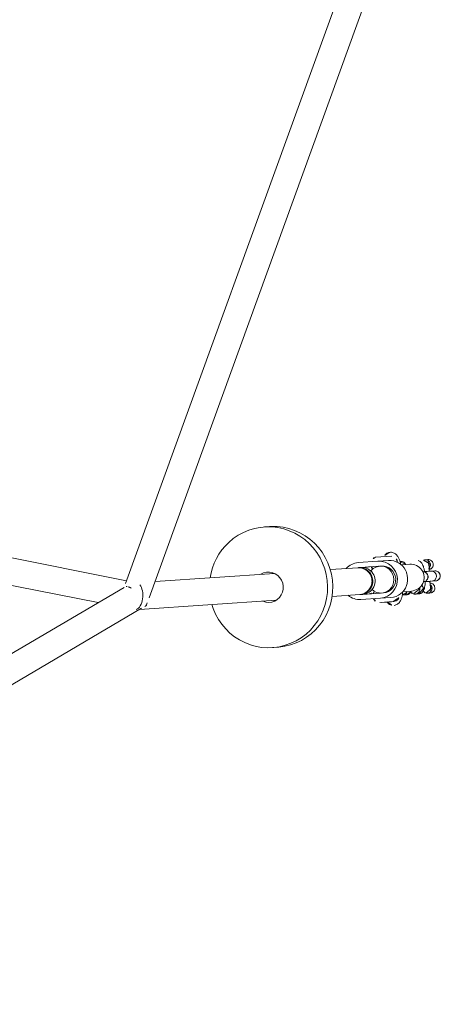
# Model space of a CAD drawing. Extents: x 5459245 to 5462690, y 5971016 to 5972523.
# Tile 110 of 136: x 5462451.538 to 5462451.788, y 5972212.392 to 5972212.977. Entities that reach past the tile are written whole.
import ezdxf

# ---------------------------------------------------------------- set-up
doc = ezdxf.new("R2010")
doc.units = 0
doc.layers.add('A_MAŁA ARCHITEKTURA', color=195, linetype='CONTINUOUS', lineweight=9)

# ---------------------------------------------------------------- blocks, each defined once
blk = doc.blocks.new('A$C43995eb0')
at = {"layer": 'A_MAŁA ARCHITEKTURA', "linetype": 'Continuous'}
for p, q in [((2748.41, -597.11), (2747.27, -595.22)), ((2756, -596.18), (2755.21, -594.86)), ((2742.12, -598.3), (2743.26, -600.2)), ((2759.76, -602.45), (2758.6, -600.51)), ((2738.07, -605.14), (2738.87, -606.47)), ((2761.56, -609.32), (2759.11, -605.23)), ((2763.52, -608.71), (2762.35, -606.77)), ((2745.39, -613.46), (2747.84, -617.55)), ((2761.71, -609.57), (2761.56, -609.32)), ((2768.08, -614.35), (2771.3, -619.72)), ((2769.48, -611.89), (2773.73, -618.98)), ((2770.2, -612.96), (2770.1, -612.94)), ((2773.13, -617.84), (2770.2, -612.96)), ((2747.84, -617.55), (2747.99, -617.8)), ((2768.26, -620.48), (2767.72, -619.59)), ((2777.34, -629.79), (2771.3, -619.72)), ((2773.1, -617.93), (2773.13, -617.84)), ((2746.04, -625), (2745.94, -625)), ((2751.09, -633.58), (2745.94, -625)), ((2752.44, -631.04), (2749.22, -625.67)), ((2774.08, -630.18), (2768.73, -621.27)), ((2752.44, -631.04), (2758.48, -641.1)), ((2754, -627.82), (2754.54, -628.71)), ((2760.36, -638.41), (2755.01, -629.5)), ((2772, -626.83), (2773.51, -629.35)), ((2774.21, -630.41), (2774.08, -630.18)), ((2774.75, -631.31), (2774.21, -630.41)), ((2774.97, -631.66), (2774.75, -631.31)), ((2783.43, -645.77), (2774.97, -631.66)), ((2751.09, -633.58), (2751.13, -633.49)), ((2758.38, -635), (2759.9, -637.52)), ((2760.36, -638.41), (2760.49, -638.64)), ((2760.49, -638.64), (2761.03, -639.54)), ((2761.03, -639.54), (2761.25, -639.9)), ((2761.25, -639.9), (2769.71, -654)), ((2826.64, -663.47), (2825.03, -660.78)), ((2842.53, -744.26), (2800.6, -674.39)), ((2786.88, -682.62), (2823.47, -743.59)), ((2763.38, -697.77), (2764.99, -700.45)), ((2833.7, -742.31), (2434.32, -792.46)), ((2838.15, -741.75), (2836.86, -741.91)), ((2839.38, -742.26), (2838.81, -741.9)), ((3233.01, -992.67), (2841.27, -743.46)), ((2437.89, -808.14), (2832.54, -758.58)), ((2830.82, -758.79), (2913.06, -1049.05)), ((2834.96, -758.41), (3224.42, -1006.17)), ((2928.45, -1044.69), (2850.06, -768.02))]:
    blk.add_line(p, q, dxfattribs=at)
at = {"layer": 'A_MAŁA ARCHITEKTURA', "linetype": 'Continuous', "flags": 128}
for points in [[(2768.26, -620.48), (2767.23, -619.14), (2765.94, -618.05), (2764.43, -617.26), (2762.77, -616.82), (2761.06, -616.74), (2759.36, -617.03), (2757.75, -617.68), (2756.32, -618.64), (2755.12, -619.89), (2754.22, -621.36), (2753.65, -622.97), (2753.45, -624.67), (2753.61, -626.36), (2754.15, -627.96), (2755.02, -629.42), (2756.18, -630.64), (2757.6, -631.58), (2759.19, -632.2), (2759.48, -632.27)], [(2769.77, -624.78), (2770.08, -624.82), (2770.86, -624.81)], [(2757.14, -633.04), (2757.51, -632.36), (2757.62, -632.06)], [(2825.03, -660.78), (2824.67, -660.2), (2822.66, -657.33), (2820.36, -654.67), (2817.81, -652.27), (2815.02, -650.13), (2812.02, -648.28), (2808.85, -646.74), (2805.53, -645.52), (2802.1, -644.64), (2798.59, -644.1), (2795.04, -643.91), (2791.48, -644.07), (2787.94, -644.59), (2784.47, -645.45), (2781.09, -646.64), (2777.85, -648.16), (2774.77, -649.98), (2771.88, -652.1), (2769.21, -654.49), (2766.79, -657.13), (2764.65, -659.98), (2762.79, -663.03), (2761.25, -666.24), (2760.04, -669.58), (2759.17, -673.01), (2758.64, -676.51), (2758.47, -680.03), (2758.65, -683.55), (2759.19, -687.02), (2760.08, -690.42), (2761.3, -693.7), (2762.85, -696.85), (2763.38, -697.77)], [(2820.31, -707.23), (2822.05, -705.45), (2824.34, -702.71), (2826.34, -699.75), (2828.04, -696.62), (2829.42, -693.34), (2830.46, -689.95), (2831.16, -686.48), (2831.51, -682.97), (2831.51, -679.44), (2831.15, -675.94), (2830.43, -672.5), (2829.38, -669.16), (2827.99, -665.94), (2826.28, -662.88), (2824.27, -660.01), (2821.97, -657.36), (2819.42, -654.95), (2816.63, -652.81), (2813.63, -650.96), (2810.46, -649.42), (2807.14, -648.2), (2803.71, -647.32), (2800.2, -646.78), (2796.65, -646.59), (2793.09, -646.76), (2789.55, -647.27), (2786.08, -648.13), (2782.7, -649.32), (2779.46, -650.84), (2776.38, -652.67), (2773.49, -654.79), (2770.82, -657.18), (2768.4, -659.81), (2766.26, -662.67), (2764.4, -665.71), (2762.86, -668.92), (2761.65, -672.26), (2760.78, -675.69), (2760.25, -679.19), (2760.08, -682.71), (2760.26, -686.23), (2760.8, -689.7), (2761.69, -693.1), (2762.91, -696.39), (2764.46, -699.53), (2766.32, -702.5), (2768.48, -705.26), (2770.91, -707.8), (2773.58, -710.07), (2776.48, -712.07), (2779.57, -713.77), (2782.82, -715.15), (2782.82, -715.15)], [(2804.75, -681.3), (2804.73, -681.05), (2804.4, -679.29), (2803.72, -677.65), (2802.71, -676.18), (2801.42, -674.95), (2799.9, -674), (2798.21, -673.38), (2796.43, -673.11), (2794.62, -673.21), (2792.86, -673.66), (2791.22, -674.45), (2789.77, -675.55), (2788.56, -676.92), (2787.66, -678.48), (2787.08, -680.19), (2786.87, -681.98), (2787.02, -683.76), (2787.53, -685.47), (2788.38, -687.03), (2789.54, -688.39), (2790.95, -689.48), (2791.03, -689.53)], [(2801.32, -675.58), (2801.3, -675.32), (2801.24, -674.81)], [(2786.96, -683.38), (2787.52, -683.76), (2787.6, -683.81)]]:
    blk.add_lwpolyline(points, dxfattribs=at)
at = {"layer": 'A_MAŁA ARCHITEKTURA', "linetype": 'Continuous'}
for centre, radius, start, end in [((2752.25, -609.34), 8, 30.96376, 210.96376), ((2758.46, -620.19), 10.75, 144.80124, 210.65721), ((2758.89, -619.93), 10.75, 31.2703, 97.12627), ((2766.16, -613.88), 3.87, 30.96376, 121.03913), ((2761.97, -625.54), 11, 31.95951, 209.968), ((2760.93, -623.82), 8, 31.95091, 209.9766), ((2770.42, -620.97), 3.87, 322.20067, 30.96376), ((2749.7, -623.76), 3.86, 120.88838, 198.79296), ((2761.61, -624.45), 7.75, 344.5601, 30.8318), ((2762.17, -625.2), 7.65, 30.96381, 34.38307), ((2764.98, -629.9), 7.65, 23.62238, 30.96324), ((2761.57, -625.56), 7.65, 207.54427, 210.9637), ((2767.22, -634.3), 8, 30.96376, 210.96376), ((2767.96, -635.54), 8, 31.92612, 210.00139), ((2768.05, -635.9), 7.89, 124.02058, 210.46821), ((2768.18, -635.9), 8, 31.92612, 210.00139), ((2768.22, -635.82), 7.92, 31.62305, 125.40968), ((2768.2, -635.24), 10.64, 346.86495, 30.83868), ((2753.95, -630.85), 3.87, 223.13455, 279.72685), ((2764.39, -630.26), 7.65, 210.96427, 218.30513), ((2767.6, -635.6), 10.65, 211.11099, 255.04041), ((2795.16, -681.24), 36.09, 250.0059, 288.47278)]:
    blk.add_arc(centre, radius, start, end, dxfattribs=at)
for centre, major_axis, ratio, start_param, end_param in [((2765.69, -631.75), (-4.3, 7.16), 0.95806, 4.833619, 5.254555), ((2765.69, -631.75), (-4.3, 7.16), 0.95806, 1.02863, 1.449567), ((2836.64, -750), (1.85, 8.24), 0.334314, 6.163334, 6.772401), ((2836.64, -750), (1.85, 8.24), 0.334314, 6.163334, 6.772401), ((2836.64, -750), (7.39, 3.2), 0.551782, 0.242293, 2.61452), ((2836.64, -750), (7.39, 3.2), 0.551782, 1.428184, 2.61452), ((2836.64, -750), (7.39, 3.2), 0.551782, 0.242293, 1.428184), ((2836.64, -750), (1.85, 8.24), 0.334314, 2.203188, 2.646864), ((2836.64, -750), (1.85, 8.24), 0.334314, 2.203188, 3.021742), ((2836.64, -750), (1.85, 8.24), 0.334314, 2.646864, 3.021742)]:
    blk.add_ellipse(centre, major_axis=major_axis, ratio=ratio, start_param=start_param, end_param=end_param, dxfattribs=at)
for points, knots in [([(2742.13, -598.32), (2742.13, -598.31), (2741.95, -598.01), (2741.71, -597.36), (2741.7, -596.35), (2742.02, -595.38), (2742.54, -594.71), (2743.07, -594.29), (2743.51, -594.06), (2744.14, -593.83), (2744.99, -593.76), (2745.98, -594.01), (2746.76, -594.53), (2747.14, -594.99), (2747.27, -595.22), (2747.28, -595.23)], [0, 0, 0, 0, 0.004286, 0.111621, 0.218955, 0.326276, 0.433577, 0.48664, 0.539698, 0.592756, 0.700028, 0.807313, 0.914638, 0.995714, 1, 1, 1, 1]), ([(2747.32, -595.3), (2747.12, -595.03), (2746.76, -594.53), (2746.03, -594.07), (2745.35, -593.83), (2744.65, -593.74), (2744.02, -593.8), (2743.41, -594.02), (2742.85, -594.36), (2742.36, -594.86), (2741.96, -595.54), (2741.72, -596.34), (2741.7, -597.36), (2742.01, -598.03), (2742.17, -598.38)], [0, 0, 0, 0, 0.101712, 0.190845, 0.265835, 0.327106, 0.41407, 0.466864, 0.52573, 0.620766, 0.689111, 0.774767, 0.879094, 1, 1, 1, 1]), ([(2743.26, -600.2), (2743.25, -600.19), (2743.24, -600.17), (2743.21, -600.11), (2743.11, -599.93), (2742.91, -599.45), (2742.8, -598.63), (2743, -597.65), (2743.52, -596.78), (2744.18, -596.22), (2744.93, -595.85), (2745.76, -595.67), (2746.77, -595.78), (2747.67, -596.23), (2748.16, -596.73), (2748.37, -597.05), (2748.4, -597.1), (2748.41, -597.11)], [0, 0, 0, 0, 0.004287, 0.007532, 0.020515, 0.072606, 0.17788, 0.285229, 0.392559, 0.499869, 0.552939, 0.660235, 0.767535, 0.874875, 0.982214, 0.995713, 1, 1, 1, 1]), ([(2749.88, -597.57), (2749.87, -597.54), (2749.69, -597.2), (2749.57, -596.45), (2749.7, -595.41), (2750.19, -594.48), (2750.94, -593.78), (2751.87, -593.38), (2752.87, -593.31), (2753.85, -593.58), (2754.68, -594.11), (2755.03, -594.63), (2755.19, -594.87)], [0, 0, 0, 0, 0.010678, 0.126295, 0.241665, 0.354862, 0.465537, 0.57449, 0.683222, 0.793271, 0.905619, 1, 1, 1, 1]), ([(2750.51, -597.21), (2750.56, -596.97), (2750.68, -596.4), (2751.19, -595.71), (2751.67, -595.33), (2751.89, -595.19), (2751.91, -595.18)], [0, 0, 0, 0, 0.29421, 0.68731, 0.984301, 1, 1, 1, 1]), ([(2756.32, -597.15), (2756.31, -597.01), (2756.28, -596.7), (2756.07, -596.28), (2755.8, -595.87), (2755.35, -595.39), (2754.64, -594.94), (2753.65, -594.71), (2752.71, -594.81), (2752.15, -595.04), (2751.92, -595.18), (2751.91, -595.18)], [0, 0, 0, 0, 0.075588, 0.162188, 0.24878, 0.335372, 0.510442, 0.685532, 0.860688, 0.993004, 1, 1, 1, 1]), ([(2738.09, -605.13), (2738.06, -605.08), (2737.8, -604.75), (2737.62, -603.98), (2737.62, -602.92), (2738.01, -601.94), (2738.69, -601.16), (2739.57, -600.67), (2740.57, -600.49), (2741.56, -600.66), (2742.4, -601.07), (2742.77, -601.52), (2742.93, -601.71)], [0, 0, 0, 0, 0.020387, 0.136877, 0.253098, 0.367478, 0.479303, 0.589045, 0.698063, 0.807958, 0.919942, 1, 1, 1, 1]), ([(2739.5, -607.2), (2739.27, -606.97), (2738.92, -606.62), (2738.57, -605.87), (2738.4, -605.05), (2738.54, -604.05), (2739, -603.14), (2739.53, -602.63), (2739.85, -602.42), (2739.9, -602.39), (2739.91, -602.38)], [0, 0, 0, 0, 0.17557, 0.263052, 0.439922, 0.616799, 0.79374, 0.970681, 0.992933, 1, 1, 1, 1]), ([(2742.39, -602.12), (2742.27, -602.06), (2741.83, -601.89), (2741, -601.93), (2740.31, -602.15), (2739.97, -602.34), (2739.92, -602.37), (2739.91, -602.38)], [0, 0, 0, 0, 0.161269, 0.54845, 0.93576, 0.984533, 1, 1, 1, 1]), ([(2743.92, -601.29), (2743.88, -601.31), (2743.6, -601.45), (2743.17, -601.62), (2742.68, -601.8), (2742.52, -601.87), (2742.46, -601.9), (2742.48, -601.93), (2742.48, -601.93)], [0, 0, 0, 0, 0.0463806, 0.3430662, 0.5996845, 0.7691627, 0.9756946, 1, 1, 1, 1]), ([(2743.24, -600.16), (2743.33, -600.31), (2743.5, -600.6), (2744.07, -601.54), (2744.82, -602.79), (2745.5, -603.92), (2745.75, -604.34)], [0, 0, 0, 0, 0.223616, 0.429839, 0.788622, 1, 1, 1, 1]), ([(2745.89, -604.58), (2745.88, -604.57), (2745.71, -604.27), (2745.47, -603.62), (2745.45, -602.61), (2745.78, -601.64), (2746.3, -600.97), (2746.83, -600.56), (2747.27, -600.32), (2747.9, -600.1), (2748.75, -600.02), (2749.74, -600.27), (2750.51, -600.79), (2750.89, -601.26), (2751.03, -601.48), (2751.04, -601.49)], [0, 0, 0, 0, 0.004286, 0.111621, 0.218955, 0.326276, 0.433577, 0.48664, 0.539698, 0.592756, 0.700028, 0.807313, 0.914638, 0.995714, 1, 1, 1, 1]), ([(2751.07, -601.56), (2750.88, -601.29), (2750.52, -600.79), (2749.78, -600.33), (2749.11, -600.09), (2748.41, -600), (2747.78, -600.06), (2747.17, -600.28), (2746.61, -600.62), (2746.12, -601.12), (2745.72, -601.8), (2745.48, -602.6), (2745.46, -603.62), (2745.77, -604.29), (2745.93, -604.64)], [0, 0, 0, 0, 0.101712, 0.190845, 0.265835, 0.327106, 0.41407, 0.466864, 0.52573, 0.620766, 0.689111, 0.774767, 0.879094, 1, 1, 1, 1]), ([(2750.88, -601.24), (2750.63, -600.82), (2749.96, -599.7), (2749.21, -598.46), (2748.65, -597.51), (2748.47, -597.22), (2748.38, -597.07)], [0, 0, 0, 0, 0.2086, 0.568647, 0.775596, 1, 1, 1, 1]), ([(2750.39, -597.23), (2750.33, -597.24), (2750.22, -597.27), (2749.73, -597.69), (2749.33, -598.01), (2749.07, -598.2), (2749.06, -598.21)], [0, 0, 0, 0, 0.338044, 0.691861, 0.988003, 1, 1, 1, 1]), ([(2757.99, -599.8), (2757.84, -599.68), (2757.52, -599.44), (2756.78, -599.12), (2755.68, -598.94), (2754.26, -599.1), (2752.88, -599.48), (2751.61, -599.98), (2750.82, -600.32), (2750.46, -600.51), (2750.45, -600.51)], [0, 0, 0, 0, 0.087051, 0.180531, 0.368227, 0.554183, 0.72984, 0.876219, 0.995734, 1, 1, 1, 1]), ([(2753.18, -601.52), (2753.22, -601.31), (2753.34, -600.77), (2753.83, -600.1), (2754.3, -599.71), (2754.52, -599.57), (2754.54, -599.57)], [0, 0, 0, 0, 0.263955, 0.673905, 0.983628, 1, 1, 1, 1]), ([(2758.6, -600.52), (2758.53, -600.42), (2758.38, -600.18), (2757.96, -599.73), (2757.25, -599.29), (2756.26, -599.07), (2755.33, -599.18), (2754.78, -599.42), (2754.55, -599.56), (2754.54, -599.57)], [0, 0, 0, 0, 0.079658, 0.185744, 0.400228, 0.614736, 0.829324, 0.991429, 1, 1, 1, 1]), ([(2755, -601.98), (2755.01, -601.97), (2755.17, -601.74), (2755.42, -601.59), (2755.65, -601.45), (2755.66, -601.44)], [0, 0, 0, 0, 0.062345, 0.952925, 1, 1, 1, 1]), ([(2760.08, -603.41), (2760.06, -603.27), (2760.03, -602.96), (2759.82, -602.54), (2759.56, -602.13), (2759.11, -601.65), (2758.4, -601.2), (2757.4, -600.97), (2756.47, -601.07), (2755.91, -601.3), (2755.67, -601.44), (2755.66, -601.44)], [0, 0, 0, 0, 0.075588, 0.162188, 0.24878, 0.335372, 0.510442, 0.685532, 0.860688, 0.993004, 1, 1, 1, 1]), ([(2756.09, -599.07), (2756.14, -598.98), (2756.36, -598.57), (2756.44, -597.89), (2756.38, -597.33), (2756.34, -597.05)], [0, 0, 0, 0, 0.121731, 0.555202, 1, 1, 1, 1]), ([(2745.3, -603.6), (2745.01, -603.82), (2744.42, -604.25), (2743.67, -604.88), (2742.86, -605.62), (2741.88, -606.74), (2741.25, -607.99), (2741.01, -609.09), (2741.09, -609.64), (2741.12, -609.92)], [0, 0, 0, 0, 0.114318, 0.231208, 0.340917, 0.501491, 0.724385, 0.860415, 1, 1, 1, 1]), ([(2761.75, -606.06), (2761.6, -605.94), (2761.28, -605.7), (2760.53, -605.39), (2759.79, -605.21), (2759.19, -605.28), (2759.08, -605.3)], [0, 0, 0, 0, 0.2121, 0.439865, 0.897186, 1, 1, 1, 1]), ([(2762.36, -606.79), (2762.29, -606.68), (2762.14, -606.44), (2761.71, -605.99), (2761.01, -605.55), (2760.09, -605.32), (2759.51, -605.43), (2759.26, -605.48)], [0, 0, 0, 0, 0.102249, 0.238422, 0.513733, 0.789076, 1, 1, 1, 1]), ([(2759.84, -605.33), (2759.89, -605.24), (2760.12, -604.83), (2760.2, -604.15), (2760.13, -603.6), (2760.1, -603.32)], [0, 0, 0, 0, 0.121731, 0.555202, 1, 1, 1, 1]), ([(2763.68, -609.05), (2763.65, -608.97), (2763.55, -608.73), (2763.31, -608.39), (2762.87, -607.91), (2762.16, -607.47), (2761.24, -607.23), (2760.65, -607.33), (2760.39, -607.37)], [0, 0, 0, 0, 0.067498, 0.190313, 0.313128, 0.561432, 0.809766, 1, 1, 1, 1]), ([(2771.46, -610.54), (2770.98, -609.99), (2770.08, -608.97), (2768.01, -608.4), (2766.04, -608.43), (2764.27, -608.83), (2762.92, -609.25), (2762.04, -609.62), (2761.8, -609.72)], [0, 0, 0, 0, 0.2376819, 0.4379806, 0.6013074, 0.7649315, 0.9367074, 1, 1, 1, 1]), ([(2757.56, -609.27), (2756.8, -609.47), (2755.28, -609.87), (2752.9, -611.09), (2750.99, -612.57), (2750.07, -613.57), (2749.68, -614)], [0, 0, 0, 0, 0.2660064, 0.5317193, 0.8022273, 1, 1, 1, 1]), ([(2771.51, -615.28), (2771.73, -614.86), (2772.11, -614.12), (2772.24, -612.28), (2771.77, -611.22), (2771.47, -610.55)], [0, 0, 0, 0, 0.3355489, 0.5794774, 1, 1, 1, 1]), ([(2748.02, -618), (2747.84, -618.15), (2747.13, -618.73), (2746.14, -619.71), (2744.95, -621.09), (2744, -622.81), (2743.52, -624.9), (2744, -626.17), (2744.26, -626.86)], [0, 0, 0, 0, 0.057108, 0.230018, 0.394723, 0.559128, 0.760749, 1, 1, 1, 1]), ([(2746.63, -619.27), (2746.54, -619.18), (2746.34, -618.97), (2746.09, -618.39), (2745.9, -617.58), (2746.07, -616.58), (2746.35, -615.89), (2746.63, -615.62), (2746.67, -615.59)], [0, 0, 0, 0, 0.096947, 0.219688, 0.467846, 0.716014, 0.964272, 1, 1, 1, 1]), ([(2744.26, -626.87), (2744.71, -627.45), (2745.43, -628.37), (2747.12, -629.12), (2747.94, -629.13), (2748.42, -629.14)], [0, 0, 0, 0, 0.4205226, 0.6644511, 1, 1, 1, 1])]:
    blk.add_open_spline(points, degree=3, knots=knots, dxfattribs=at)

msp = doc.modelspace()

# ---------------------------------------------------------------- block references
at = {"layer": 'A_MAŁA ARCHITEKTURA', "xscale": 0.001, "yscale": 0.001, "zscale": 0.001, "rotation": 242.9301705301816}
msp.add_blockref('A$C43995eb0', (5462453.5658, 5972214.81866), dxfattribs=at)

doc.saveas('drawing.dxf')
